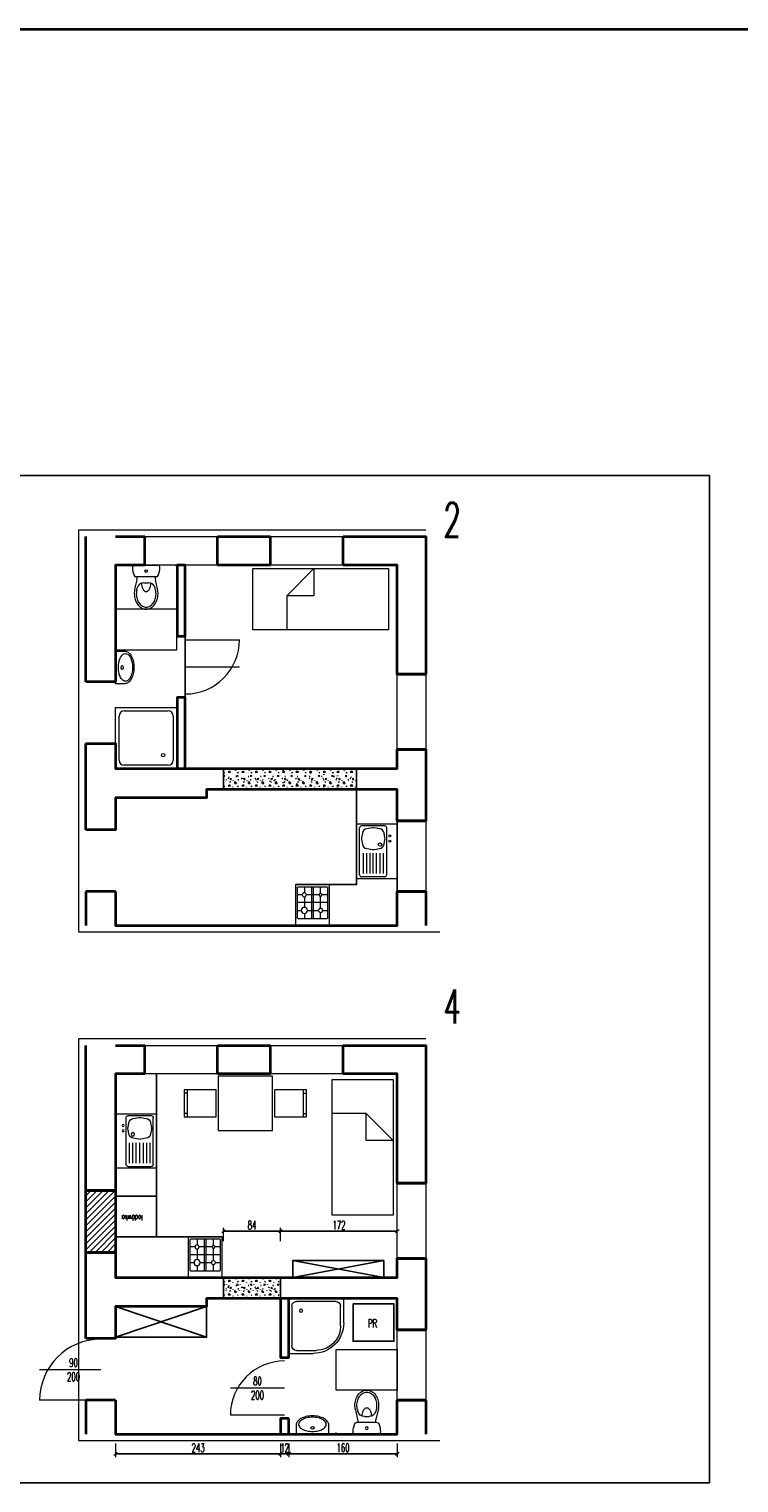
# Model space of a CAD drawing. Extents: x 33706 to 249013, y -74890 to 17912.
# Tile 15 of 175: x 61123 to 62168, y -10055 to -7912. Entities that reach past the tile are written whole.
import ezdxf
from ezdxf.lldxf.tags import DXFTag

# ---------------------------------------------------------------- set-up
doc = ezdxf.new("R2010")
doc.units = 0
doc.header["$MEASUREMENT"] = 0
for name, color, linetype, lineweight in [('_konstrukcja', 96, 'Continuous', 20), ('_stolarka', 1, 'Continuous', 13), ('_zmiany', 12, 'Continuous', 20), ('A-ARM', 1, 'Continuous', 15), ('A-MEB', 150, 'Continuous', 15), ('ściany', 1, 'Continuous', 30)]:
    doc.layers.add(name, color=color, linetype=linetype, lineweight=lineweight)
doc.layers.add('_wyposażenie', color=142, linetype='Continuous')
doc.styles.add('SIMPLEX', font='SIMPLEX.shx', dxfattribs={"width": 0.6})
tags = doc.linetypes.add('HIDDEN', pattern=[0.375, 0.25, -0.125]).pattern_tags.tags
tags[6:7] = [DXFTag(74, 4), DXFTag(75, 0), DXFTag(340, '0'), DXFTag(46, 1.0), DXFTag(50, 0.0), DXFTag(44, 0.0), DXFTag(45, 0.0)]
tags[4:5] = [DXFTag(74, 4), DXFTag(75, 0), DXFTag(340, '0'), DXFTag(46, 1.0), DXFTag(50, 0.0), DXFTag(44, 0.0), DXFTag(45, 0.0)]
doc.dimstyles.new('1-50 cm', dxfattribs={"dimscale": 0.5, "dimtxt": 25, "dimasz": 10, "dimexe": 10, "dimexo": 25, "dimgap": 5, "dimtad": 1, "dimdec": 0, "dimdsep": 46, "dimtxsty": 'SIMPLEX', "dimblk": 'OBLIQUE', "dimcen": 0, "dimadec": 1, "dimazin": 0, "dimtfac": 0.028571, "dimtdec": 1, "dimtix": 1, "dimtmove": 1, "dimatfit": 2, "dimldrblk": 'DOT', "dimfxl": 30, "dimfxlon": 1, "dimtolj": 1, "dimlwe": -1, "dimarcsym": 0})

# ---------------------------------------------------------------- blocks, each defined once
blk = doc.blocks.new('_arm_kuchenka')
at = {"layer": 'A-ARM'}
for p, q in [((0, 60), (50, 60)), ((0, 0), (0, 60)), ((2.5, 11), (2.5, 55.5)), ((2.5, 45), (11, 45)), ((3.5, 56.5), (46.5, 56.5)), ((13, 47), (13, 56.5)), ((13, 25), (13, 43)), ((15, 45), (34, 45)), ((23.5, 10), (23.5, 56.5)), ((26.5, 56.5), (26.5, 10)), ((37, 56.5), (37, 48)), ((40, 45), (47.5, 45)), ((47.5, 55.5), (47.5, 11)), ((50, 60), (50, 5)), ((47.5, 34), (2.5, 34)), ((2.5, 33.5), (47.5, 33.5)), ((10, 22), (2.5, 22)), ((32.5, 22), (16, 22)), ((37, 42), (37, 26.5)), ((47.5, 22), (41.5, 22)), ((50, 0), (0, 0)), ((46.5, 10), (3.5, 10)), ((13, 10), (13, 19)), ((37, 17.5), (37, 10)), ((50, 5), (50, 0)), ((50, 5), (50, 5))]:
    blk.add_line(p, q, dxfattribs=at)
for centre, radius in [((13, 45), 2), ((37, 45), 3), ((13, 22), 3), ((37, 22), 4.5)]:
    blk.add_circle(centre, radius, dxfattribs=at)
for centre, start, end in [((3.5, 55.5), 90, 180), ((46.5, 55.5), 0, 90), ((3.5, 11), 180, 270), ((46.5, 11), 270, 0)]:
    blk.add_arc(centre, 1, start, end, dxfattribs=at)
blk = doc.blocks.new('_arm_zlewozmywak 1-kom')
at = {"layer": 'A-ARM'}
for p, q in [((80, 60), (0, 60)), ((0, 60), (0, 0)), ((74.5, 44.5), (5.5, 44.5)), ((80, 0), (80, 60)), ((2.5, 41.5), (2.5, 7.5)), ((6.6, 34), (5.2, 25.8)), ((5.2, 23.2), (6.6, 15)), ((19.8, 41.7), (13, 40.5)), ((29.5, 40.5), (22.7, 41.7)), ((37.3, 25.8), (35.9, 34)), ((35.9, 15), (37.3, 23.2)), ((36.2, 32.6), (36.2, 32.6)), ((72.5, 39.5), (42.5, 39.5)), ((72.5, 34.5), (42.5, 34.5)), ((72.5, 29.5), (42.5, 29.5)), ((72.5, 24.5), (42.5, 24.5)), ((77.5, 41.5), (77.5, 7.5)), ((0, 0), (80, 0)), ((74.5, 4.5), (5.5, 4.5)), ((13, 8.5), (19.8, 7.3)), ((22.7, 7.3), (29.5, 8.5)), ((42.5, 19.5), (72.5, 19.5)), ((42.5, 14.5), (72.5, 14.5)), ((42.5, 9.5), (72.5, 9.5))]:
    blk.add_line(p, q, dxfattribs=at)
for centre, radius in [((17, 49), 1.5), ((25, 49), 1.5), ((30, 34.5), 2.5)]:
    blk.add_circle(centre, radius, dxfattribs=at)
for centre, radius, start, end in [((5.5, 41.5), 3, 90, 180), ((74.5, 41.5), 3, 0, 90), ((13.1, 24.5), 8, 170.5377, 189.4623), ((14.5, 32.6), 8, 100.3048, 170.5377), ((21.2, 33.9), 8, 79.6952, 100.3048), ((28, 32.6), 8, 9.4623, 79.6952), ((28.3, 31.2), 8, 9.4601, 9.4623), ((29.4, 24.5), 8, 350.5377, 9.4623), ((5.5, 7.5), 3, 180, 270), ((14.5, 16.4), 8, 189.4623, 259.6952), ((21.2, 15.1), 8, 259.6952, 280.3048), ((28, 16.4), 8, 280.3048, 350.5377), ((74.5, 7.5), 3, 270, 0)]:
    blk.add_arc(centre, radius, start, end, dxfattribs=at)
blk = doc.blocks.new('wc')
at = {"layer": 'A-ARM', "color": 0}
for p, q in [((-16.7, 35.7), (-13.5, 21.9)), ((-13.8, 36.4), (-13.2, 33.7)), ((3.4, 26), (-3.4, 26)), ((13.8, 36.4), (13.2, 33.7)), ((16.7, 35.7), (13.5, 21.9)), ((17.1, 0), (-17.1, 0)), ((-15, 17.5), (15, 17.5))]:
    blk.add_line(p, q, dxfattribs=at)
at = {"layer": 'A-ARM', "color": 0, "linetype": 'HIDDEN', "lineweight": 13, "ltscale": 50}
blk.add_lwpolyline([(45, 65), (45, 125), (-45, 125), (-45, 65)], close=True, dxfattribs=at)
at = {"layer": 'A-ARM', "color": 0}
for points in [[(17.5, 42.5, 0.072039), (16.3, 50.8, 0.083339), (12.9, 57.8, 0.106661), (7.1, 63.1, 0.132138), (0, 65, 0.132138), (-7.1, 63.1, 0.106661), (-12.9, 57.8, 0.083339), (-16.3, 50.8, 0.072039), (-17.5, 42.5, 0.05824), (-16.7, 35.7, 0.083339)], [(14.5, 42.5, 0.072039), (13.4, 50, 0.083339), (10.5, 56, 0.106661), (5.6, 60.5, 0.132138), (0, 62, 0.132138), (-5.6, 60.5, 0.106661), (-10.5, 56, 0.083339), (-13.4, 50, 0.072039), (-14.5, 42.5, 0.05824), (-13.8, 36.4, 0.05824)], [(6.8, 26.6, 0.047502), (6.3, 31.2, 0.067446), (4.8, 35.2, 0.105232), (2.3, 38.2, 0.168531), (0, 39, 0.168531), (-2.3, 38.2, 0.105232), (-4.8, 35.2, 0.067446), (-6.3, 31.2, 0.047502), (-6.8, 26.6, 0.053598)], [(13.8, 36.4, 0.05824), (14.5, 42.5, 0.05824)], [(16.7, 35.7, 0.05824), (17.5, 42.5, 0.072039)]]:
    blk.add_lwpolyline(points, format="xyb", dxfattribs=at)
at = {"layer": 'A-ARM', "color": 0, "linetype": 'HIDDEN', "lineweight": 13, "ltscale": 50}
for points in [[(-45, 0), (-45, 2.5)], [(-42.5, 0), (-45, 0)], [(45, 0), (42.5, 0)], [(45, 0), (45, 2.5)]]:
    blk.add_lwpolyline(points, dxfattribs=at)
at = {"layer": 'A-ARM', "color": 0}
blk.add_circle((0, 8.8), 1.96, dxfattribs=at)
for centre, radius, start, end in [((-33, 17.4), 20, 0.3283, 13.0047), ((-3.4, 36), 10, 193.0047, 270), ((3.4, 36), 10, 270, 346.9953), ((33, 17.4), 20, 166.9953, 179.6717), ((16.9, 2.7), 37, 159.6583, 179.4624), ((-17.1, 3), 3, 179.4624, 270), ((-15, 14.5), 3, 90, 159.6583), ((15, 14.5), 3, 20.3417, 90), ((17.1, 3), 3, 270, 0.5376), ((-16.9, 2.7), 37, 0.5376, 20.3417)]:
    blk.add_arc(centre, radius, start, end, dxfattribs=at)
blk = doc.blocks.new('_arm_umywalka')
at = {"layer": 'A-ARM', "color": 0}
for p, q in [((-20, 13.5), (-20, 0)), ((-20, 0), (20, 0)), ((20, 0), (20, 13.5))]:
    blk.add_line(p, q, dxfattribs=at)
blk.add_lwpolyline([(20, 13.5, 0.138474), (18.6, 18.4, 0.107069), (14.1, 23, 0.080452), (8, 25.9, 0.068264), (0, 27, 0.068264), (-8, 25.9, 0.080452), (-14.1, 23, 0.107069), (-18.6, 18.4, 0.138474), (-20, 13.5, 0.138474)], format="xyb", dxfattribs=at)
blk.add_lwpolyline([(-17, 14.5, 0.138474), (-16.1, 11.2, 0.107069), (-12.5, 7.4, 0.080452), (-7.1, 5, 0.068264), (0, 4, 0.068264), (7.1, 5, 0.080452), (12.5, 7.4, 0.107069), (16.1, 11.2, 0.138474), (17, 14.5, 0.138474), (16.1, 17.8, 0.107069), (12.5, 21.6, 0.080452), (7.1, 24, 0.068264), (0, 25, 0.068264), (-7.1, 24, 0.080452), (-12.5, 21.6, 0.107069), (-16.1, 17.8, 0.138474)], format="xyb", close=True, dxfattribs=at)
blk.add_circle((0, 9.5), 2, dxfattribs=at)
blk = doc.blocks.new('_arm_brodzik prost 90')
at = {"layer": 'A-ARM', "color": 0}
for p, q in [((0, 90), (90, 90)), ((0, 0), (0, 90)), ((90, 90), (90, 0)), ((5, 12.5), (5, 77.5)), ((12.5, 85), (77.5, 85)), ((85, 77.5), (85, 12.5)), ((90, 0), (0, 0)), ((77.5, 5), (12.5, 5))]:
    blk.add_line(p, q, dxfattribs=at)
blk.add_circle((20, 20), 2.5, dxfattribs=at)
for centre, start, end in [((12.5, 77.5), 90, 180), ((77.5, 77.5), 0, 90), ((12.5, 12.5), 180, 270), ((77.5, 12.5), 270, 0)]:
    blk.add_arc(centre, 7.5, start, end, dxfattribs=at)
blk = doc.blocks.new('dr100_uniwersalne')
at = {"layer": '_stolarka', "color": 0, "linetype": 'ByBlock', "ltscale": 50}
blk.add_line((50, 0), (50, 100), dxfattribs=at)
blk.add_lwpolyline([(0, 0), (0, 100)], dxfattribs=at)
blk.add_arc((0, 0), 100, 0, 90, dxfattribs=at)
blk = doc.blocks.new('_meb_łóżko 90')
at = {"layer": 'A-MEB'}
blk.add_lwpolyline([(0, 0), (90, 0), (90, 200), (0, 200)], close=True, dxfattribs=at)
for points in [[(0, 110), (40, 150)], [(0, 110), (40, 110), (40, 150)], [(40, 150), (90, 150)]]:
    blk.add_lwpolyline(points, dxfattribs=at)
blk = doc.blocks.new('_arm_brodzik owal 90')
at = {"layer": 'A-ARM', "color": 0}
for p, q in [((-45, 85), (-12.5, 85)), ((-40, 90), (0, 90)), ((-5, 77.5), (-5, 12.5)), ((0, 90), (0, 0)), ((-90, 0), (-90, 40)), ((-85, 12.5), (-85, 45)), ((0, 0), (-90, 0)), ((-12.5, 5), (-77.5, 5))]:
    blk.add_line(p, q, dxfattribs=at)
blk.add_circle((-20, 20), 2.5, dxfattribs=at)
for centre, radius, start, end in [((-40, 40), 50, 90, 180), ((-45, 45), 40, 90, 180), ((-12.5, 77.5), 7.5, 0, 90), ((-77.5, 12.5), 7.5, 180, 270), ((-12.5, 12.5), 7.5, 270, 0)]:
    blk.add_arc(centre, radius, start, end, dxfattribs=at)
blk = doc.blocks.new('Z$W@#11504')
at = {"layer": '_wyposażenie', "color": 0, "linetype": 'Continuous', "lineweight": 13}
for p, q in [((80, 80), (0, 80)), ((0, 80), (0, 0)), ((80, 0), (80, 80)), ((-3, 60), (-50, 60)), ((-50, 60), (-50, 20)), ((-45, 55), (-50, 55)), ((-45, 20), (-45, 60)), ((-3, 20), (-3, 60)), ((83, 60), (83, 20)), ((130, 60), (83, 60)), ((125, 60), (125, 20)), ((125, 55), (130, 55)), ((130, 20), (130, 60)), ((-45, 25), (-50, 25)), ((125, 25), (130, 25)), ((-50, 20), (-3, 20)), ((0, 0), (80, 0)), ((83, 20), (130, 20))]:
    blk.add_line(p, q, dxfattribs=at)
blk = doc.blocks.new('_OBLIQUE')
at = {"color": 0, "linetype": 'ByBlock', "lineweight": -2}
for p, q in [((-0.5, -0.5), (0.5, 0.5)), ((0, 0), (0, 0))]:
    blk.add_line(p, q, dxfattribs=at)
blk = doc.blocks.new('*D10053')
at = {"layer": 'A-ARM', "color": 0, "ltscale": 50}
for p, q in [((61250.1, -9996.7), (61250.1, -10016.7)), ((61493.1, -9996.7), (61493.1, -10016.7))]:
    blk.add_line(p, q, dxfattribs=at)
at = {"layer": 'A-ARM', "color": 0, "lineweight": -2, "ltscale": 50}
blk.add_line((61250.1, -10011.7), (61493.1, -10011.7), dxfattribs=at)
at = {"layer": 'DEFPOINTS', "color": 0, "lineweight": 35, "ltscale": 50}
for p in [(61250.1, -9982.9), (61493.1, -9982.9), (61493.1, -10011.7)]:
    blk.add_point(p, dxfattribs=at)
at = {"layer": 'A-ARM', "color": 0, "lineweight": -2, "ltscale": 50, "xscale": 5, "yscale": 5, "zscale": 5, "rotation": 180}
blk.add_blockref('_OBLIQUE', (61250.1, -10011.7), dxfattribs=at)
at = {"layer": 'A-ARM', "color": 0, "lineweight": -2, "ltscale": 50, "xscale": 5, "yscale": 5, "zscale": 5}
blk.add_blockref('_OBLIQUE', (61493.1, -10011.7), dxfattribs=at)
at = {"layer": 'A-ARM', "color": 0, "lineweight": 25, "ltscale": 50, "insert": (61371.6, -10002.9), "char_height": 12.5, "attachment_point": 5, "style": 'SIMPLEX'}
blk.add_mtext('\\A1;243', dxfattribs=at)
blk = doc.blocks.new('_Dot')
at = {"color": 0, "lineweight": -2}
blk.add_line((-0.5, 0), (-1, 0), dxfattribs=at)
at = {"color": 0, "const_width": 0.5}
blk.add_lwpolyline([(-0.25, 0, 1), (0.25, 0, 1)], format="xyb", close=True, dxfattribs=at)
blk = doc.blocks.new('*D10054')
at = {"layer": 'A-ARM', "color": 0, "ltscale": 50}
for p, q in [((61493.1, -9996.7), (61493.1, -10016.7)), ((61505.1, -9996.7), (61505.1, -10016.7))]:
    blk.add_line(p, q, dxfattribs=at)
at = {"layer": 'A-ARM', "color": 0, "lineweight": -2, "ltscale": 50}
for p, q in [((61493.1, -10011.7), (61488.1, -10011.7)), ((61493.1, -10011.7), (61505.1, -10011.7)), ((61505.1, -10011.7), (61510.1, -10011.7))]:
    blk.add_line(p, q, dxfattribs=at)
at = {"layer": 'DEFPOINTS', "color": 0, "lineweight": 35, "ltscale": 50}
for p in [(61493.1, -9982.9), (61505.1, -9982.9), (61505.1, -10011.7)]:
    blk.add_point(p, dxfattribs=at)
at = {"layer": 'A-ARM', "color": 0, "lineweight": -2, "ltscale": 50, "xscale": 5, "yscale": 5, "zscale": 5}
blk.add_blockref('_OBLIQUE', (61493.1, -10011.7), dxfattribs=at)
at = {"layer": 'A-ARM', "color": 0, "lineweight": -2, "ltscale": 50, "xscale": 5, "yscale": 5, "zscale": 5, "rotation": 180}
blk.add_blockref('_OBLIQUE', (61505.1, -10011.7), dxfattribs=at)
at = {"layer": 'A-ARM', "color": 0, "lineweight": 25, "ltscale": 50, "insert": (61499.1, -10002.9), "char_height": 12.5, "attachment_point": 5, "style": 'SIMPLEX'}
blk.add_mtext('\\A1;12', dxfattribs=at)
blk = doc.blocks.new('*D10055')
at = {"layer": 'A-ARM', "color": 0, "ltscale": 50}
for p, q in [((61505.1, -9996.7), (61505.1, -10016.7)), ((61665.1, -9996.7), (61665.1, -10016.7))]:
    blk.add_line(p, q, dxfattribs=at)
at = {"layer": 'A-ARM', "color": 0, "lineweight": -2, "ltscale": 50}
blk.add_line((61505.1, -10011.7), (61665.1, -10011.7), dxfattribs=at)
at = {"layer": 'DEFPOINTS', "color": 0, "lineweight": 35, "ltscale": 50}
for p in [(61505.1, -9982.9), (61665.1, -9982.9), (61665.1, -10011.7)]:
    blk.add_point(p, dxfattribs=at)
at = {"layer": 'A-ARM', "color": 0, "lineweight": -2, "ltscale": 50, "xscale": 5, "yscale": 5, "zscale": 5, "rotation": 180}
blk.add_blockref('_OBLIQUE', (61505.1, -10011.7), dxfattribs=at)
at = {"layer": 'A-ARM', "color": 0, "lineweight": -2, "ltscale": 50, "xscale": 5, "yscale": 5, "zscale": 5}
blk.add_blockref('_OBLIQUE', (61665.1, -10011.7), dxfattribs=at)
at = {"layer": 'A-ARM', "color": 0, "lineweight": 25, "ltscale": 50, "insert": (61585.1, -10002.9), "char_height": 12.5, "attachment_point": 5, "style": 'SIMPLEX'}
blk.add_mtext('\\A1;160', dxfattribs=at)
blk = doc.blocks.new('*D10056')
at = {"layer": 'A-ARM', "color": 0, "ltscale": 50}
for p, q in [((61409.1, -9698.5), (61409.1, -9678.5)), ((61493.1, -9698.5), (61493.1, -9678.5))]:
    blk.add_line(p, q, dxfattribs=at)
at = {"layer": 'A-ARM', "color": 0, "lineweight": -2, "ltscale": 50}
blk.add_line((61409.1, -9683.5), (61493.1, -9683.5), dxfattribs=at)
at = {"layer": 'DEFPOINTS', "color": 0, "lineweight": 35, "ltscale": 50}
for p in [(61493.1, -9683.5), (61409.1, -9751.9), (61493.1, -9751.9)]:
    blk.add_point(p, dxfattribs=at)
at = {"layer": 'A-ARM', "color": 0, "lineweight": -2, "ltscale": 50, "xscale": 5, "yscale": 5, "zscale": 5, "rotation": 180}
blk.add_blockref('_OBLIQUE', (61409.1, -9683.5), dxfattribs=at)
at = {"layer": 'A-ARM', "color": 0, "lineweight": -2, "ltscale": 50, "xscale": 5, "yscale": 5, "zscale": 5}
blk.add_blockref('_OBLIQUE', (61493.1, -9683.5), dxfattribs=at)
at = {"layer": 'A-ARM', "color": 0, "lineweight": 25, "ltscale": 50, "insert": (61451.1, -9674.8), "char_height": 12.5, "attachment_point": 5, "style": 'SIMPLEX'}
blk.add_mtext('\\A1;84', dxfattribs=at)
blk = doc.blocks.new('*D10057')
at = {"layer": 'A-ARM', "color": 0, "ltscale": 50}
for p, q in [((61493.1, -9698.5), (61493.1, -9678.5)), ((61665.1, -9698.5), (61665.1, -9678.5))]:
    blk.add_line(p, q, dxfattribs=at)
at = {"layer": 'A-ARM', "color": 0, "lineweight": -2, "ltscale": 50}
blk.add_line((61493.1, -9683.5), (61665.1, -9683.5), dxfattribs=at)
at = {"layer": 'DEFPOINTS', "color": 0, "lineweight": 35, "ltscale": 50}
for p in [(61665.1, -9683.5), (61493.1, -9751.9), (61665.1, -9751.9)]:
    blk.add_point(p, dxfattribs=at)
at = {"layer": 'A-ARM', "color": 0, "lineweight": -2, "ltscale": 50, "xscale": 5, "yscale": 5, "zscale": 5, "rotation": 180}
blk.add_blockref('_OBLIQUE', (61493.1, -9683.5), dxfattribs=at)
at = {"layer": 'A-ARM', "color": 0, "lineweight": -2, "ltscale": 50, "xscale": 5, "yscale": 5, "zscale": 5}
blk.add_blockref('_OBLIQUE', (61665.1, -9683.5), dxfattribs=at)
at = {"layer": 'A-ARM', "color": 0, "lineweight": 25, "ltscale": 50, "insert": (61579.1, -9674.8), "char_height": 12.5, "attachment_point": 5, "style": 'SIMPLEX'}
blk.add_mtext('\\A1;172', dxfattribs=at)

msp = doc.modelspace()

# ---------------------------------------------------------------- hatches: boundary and pattern name
at = {"layer": 'A-ARM', "lineweight": 25, "ltscale": 50}
h = msp.add_hatch(dxfattribs=at)
h.set_pattern_fill('CONCRE', color=256, scale=20, style=0)
h.set_pattern_definition([(0, (38905.78, -23643.653), (20, 20), [2.5, -17.5]), (90, (38905.78, -23643.653), (-20, 20), [2.5, -17.5]), (135, (38908.28, -23643.653), (-20, 0), [3.535534, -24.748738]), (0, (38908.28, -23632.403), (20, 20), [2.5, -17.5]), (45, (38909.53, -23633.653), (0, 20), [1.767766, -26.516504]), (135, (38909.53, -23633.653), (-20, 0), [1.767766, -26.516504]), (0, (38915.78, -23627.403), (20, 20), [3.535534, -16.464466]), (45, (38915.78, -23627.403), (0, 20), [2.5, -25.784272]), (135, (38919.315, -23627.403), (-20, 0), [2.5, -25.784272]), (90, (38919.53, -23638.653), (-20, 20), [2.5, -17.5]), (45, (38919.53, -23638.653), (0, 20), [1.767766, -26.516504]), (135, (38920.78, -23637.403), (-20, 0), [1.767766, -26.516504]), (0, (38908.28, -23638.653), (20, 20), [1.25, -16.75]), (0, (38923.28, -23633.653), (20, 20), [1.25, -16.75]), (90, (38917.03, -23631.153), (-20, 20), [1.25, -16.75]), (135, (38919.53, -23642.403), (-20, 0), [1.767766, -26.516504]), (135, (38910.78, -23628.653), (-20, 0), [1.767766, -26.516504]), (45, (38915.155, -23637.09), (0, 20), [1.767766, -26.516504]), (90, (38912.655, -23641.153), (-20, 20), [0.3125, -19.6875]), (90, (38913.592, -23632.715), (-20, 20), [0.3125, -19.6875]), (90, (38922.967, -23629.278), (-20, 20), [0.3125, -19.6875]), (90, (38923.28, -23639.903), (-20, 20), [0.3125, -19.6875])])
h.paths.add_polyline_path([(61409.1, -9032.9), (61409.1, -9001.9), (61605.1, -9001.9), (61605.1, -9032.9)])
h = msp.add_hatch(dxfattribs=at)
h.set_pattern_fill('ANSI31', color=256, scale=50, style=0)
h.set_pattern_definition([(45, (37860.2796, -23643.6527), (-4.4194174, 4.4194174), [])])
h.paths.add_polyline_path([(61206.1, -9623.9), (61206.1, -9714.9), (61250.1, -9714.9), (61250.1, -9623.9)])
h = msp.add_hatch(dxfattribs=at)
h.set_pattern_fill('CONCRE', color=256, scale=20, style=0)
h.set_pattern_definition([(0, (38905.78, -24393.653), (20, 20), [2.5, -17.5]), (90, (38905.78, -24393.653), (-20, 20), [2.5, -17.5]), (135, (38908.28, -24393.653), (-20, 0), [3.535534, -24.748738]), (0, (38908.28, -24382.403), (20, 20), [2.5, -17.5]), (45, (38909.53, -24383.653), (0, 20), [1.767766, -26.516504]), (135, (38909.53, -24383.653), (-20, 0), [1.767766, -26.516504]), (0, (38915.78, -24377.403), (20, 20), [3.535534, -16.464466]), (45, (38915.78, -24377.403), (0, 20), [2.5, -25.784272]), (135, (38919.315, -24377.403), (-20, 0), [2.5, -25.784272]), (90, (38919.53, -24388.653), (-20, 20), [2.5, -17.5]), (45, (38919.53, -24388.653), (0, 20), [1.767766, -26.516504]), (135, (38920.78, -24387.403), (-20, 0), [1.767766, -26.516504]), (0, (38908.28, -24388.653), (20, 20), [1.25, -16.75]), (0, (38923.28, -24383.653), (20, 20), [1.25, -16.75]), (90, (38917.03, -24381.153), (-20, 20), [1.25, -16.75]), (135, (38919.53, -24392.403), (-20, 0), [1.767766, -26.516504]), (135, (38910.78, -24378.653), (-20, 0), [1.767766, -26.516504]), (45, (38915.155, -24387.09), (0, 20), [1.767766, -26.516504]), (90, (38912.655, -24391.153), (-20, 20), [0.3125, -19.6875]), (90, (38913.592, -24382.715), (-20, 20), [0.3125, -19.6875]), (90, (38922.967, -24379.278), (-20, 20), [0.3125, -19.6875]), (90, (38923.28, -24389.903), (-20, 20), [0.3125, -19.6875])])
h.paths.add_polyline_path([(61409.1, -9782.9), (61409.1, -9751.9), (61493.1, -9751.9), (61493.1, -9782.9)])

# ---------------------------------------------------------------- linework, layer by layer
at = {"layer": '_konstrukcja', "color": 2, "lineweight": 35, "ltscale": 50}
msp.add_line((55807.7, -7912), (64324.8, -7912), dxfattribs=at)
at = {"layer": '_konstrukcja', "linetype": 'HIDDEN', "lineweight": 18, "ltscale": 100}
for points in [[(61727.8, -9242.9), (61196.1, -9242.9), (61196.1, -8649.9), (61707.1, -8649.9)], [(61727.8, -9992.9), (61196.1, -9992.9), (61196.1, -9399.9), (61707.1, -9399.9)]]:
    msp.add_lwpolyline(points, dxfattribs=at)
at = {"layer": '_konstrukcja', "lineweight": 35, "ltscale": 50}
for points in [[(61206.1, -8873.9), (61206.1, -8659.9)], [(61250.1, -8659.9), (61293.1, -8659.9)], [(61293.1, -8701.9), (61293.1, -8659.9)], [(61400.1, -8701.9), (61400.1, -8659.9)], [(61400.1, -8659.9), (61478.1, -8659.9)], [(61478.1, -8701.9), (61478.1, -8659.9)], [(61585.1, -8701.9), (61585.1, -8659.9)], [(61585.1, -8659.9), (61665.1, -8659.9), (61707.1, -8659.9), (61707.1, -8862.9)], [(61293.1, -8701.9), (61250.1, -8701.9), (61250.1, -8873.9), (61206.1, -8873.9)], [(61478.1, -8701.9), (61400.1, -8701.9)], [(61665.1, -8862.9), (61707.1, -8862.9), (61665.1, -8862.9), (61665.1, -8701.9), (61585.1, -8701.9)], [(61206.1, -9091.9), (61206.1, -8964.9)], [(61206.1, -8964.9), (61250.1, -8964.9), (61250.1, -9001.9), (61665.1, -9001.9), (61665.1, -8973.9), (61707.1, -8973.9), (61665.1, -8973.9)], [(61707.1, -8973.9), (61707.1, -9078.9)], [(61665.1, -9078.9), (61707.1, -9078.9), (61665.1, -9078.9), (61665.1, -9032.9), (61384.1, -9032.9), (61384.1, -9044.9), (61250.1, -9044.9), (61250.1, -9091.9), (61206.1, -9091.9)], [(61250.1, -9182.9), (61206.1, -9182.9)], [(61206.1, -9182.9), (61206.1, -9232.9)], [(61250.1, -9182.9), (61250.1, -9232.9), (61665.1, -9232.9), (61665.1, -9182.9), (61707.1, -9182.9), (61665.1, -9182.9)], [(61707.1, -9182.9), (61707.1, -9232.9)], [(61206.1, -9623.9), (61206.1, -9409.9)], [(61250.1, -9409.9), (61293.1, -9409.9)], [(61293.1, -9451.9), (61293.1, -9409.9)], [(61400.1, -9451.9), (61400.1, -9409.9)], [(61400.1, -9409.9), (61478.1, -9409.9)], [(61478.1, -9451.9), (61478.1, -9409.9)], [(61585.1, -9451.9), (61585.1, -9409.9)], [(61585.1, -9409.9), (61665.1, -9409.9), (61707.1, -9409.9), (61707.1, -9612.9)], [(61293.1, -9451.9), (61250.1, -9451.9), (61250.1, -9623.9), (61206.1, -9623.9)], [(61478.1, -9451.9), (61400.1, -9451.9)], [(61665.1, -9612.9), (61707.1, -9612.9), (61665.1, -9612.9), (61665.1, -9451.9), (61585.1, -9451.9)], [(61206.1, -9841.9), (61206.1, -9714.9)], [(61206.1, -9714.9), (61250.1, -9714.9), (61250.1, -9751.9), (61665.1, -9751.9), (61665.1, -9723.9), (61707.1, -9723.9), (61665.1, -9723.9)], [(61707.1, -9723.9), (61707.1, -9828.9)], [(61665.1, -9828.9), (61707.1, -9828.9), (61665.1, -9828.9), (61665.1, -9782.9), (61384.1, -9782.9), (61384.1, -9794.9), (61250.1, -9794.9), (61250.1, -9841.9), (61206.1, -9841.9)], [(61250.1, -9932.9), (61206.1, -9932.9)], [(61206.1, -9932.9), (61206.1, -9982.9)], [(61250.1, -9932.9), (61250.1, -9982.9), (61665.1, -9982.9), (61665.1, -9932.9), (61707.1, -9932.9), (61665.1, -9932.9)], [(61707.1, -9932.9), (61707.1, -9982.9)]]:
    msp.add_lwpolyline(points, dxfattribs=at)
at = {"layer": '_konstrukcja', "lineweight": 18, "ltscale": 50}
for points in [[(61293.1, -8659.9), (61400.1, -8659.9), (61400.1, -8701.9), (61293.1, -8701.9)], [(61478.1, -8659.9), (61585.1, -8659.9), (61585.1, -8701.9), (61478.1, -8701.9)], [(61665.1, -8862.9), (61707.1, -8862.9), (61707.1, -8973.9), (61665.1, -8973.9)], [(61665.1, -9078.9), (61707.1, -9078.9), (61707.1, -9182.9), (61665.1, -9182.9)], [(61293.1, -9409.9), (61400.1, -9409.9), (61400.1, -9451.9), (61293.1, -9451.9)], [(61478.1, -9409.9), (61585.1, -9409.9), (61585.1, -9451.9), (61478.1, -9451.9)], [(61665.1, -9612.9), (61707.1, -9612.9), (61707.1, -9723.9), (61665.1, -9723.9)], [(61665.1, -9828.9), (61707.1, -9828.9), (61707.1, -9932.9), (61665.1, -9932.9)]]:
    msp.add_lwpolyline(points, close=True, dxfattribs=at)
at = {"layer": 'A-ARM', "lineweight": 25, "ltscale": 50}
msp.add_line((61352.6, -8701.9), (61352.6, -9001.9), dxfattribs=at)
for points in [[(62124.9, -10054.7), (62124.9, -8569.7), (60024.9, -8569.7), (60024.9, -10054.7)], [(61409.1, -9032.9), (61605.1, -9032.9), (61605.1, -9001.9), (61409.1, -9001.9)], [(61310.1, -9631.9), (61250.1, -9631.9), (61250.1, -9691.9), (61310.1, -9691.9)], [(61409.1, -9782.9), (61493.1, -9782.9), (61493.1, -9751.9), (61409.1, -9751.9)], [(61600, -9790.9), (61600, -9845.9), (61660, -9845.9), (61660, -9790.9)]]:
    msp.add_lwpolyline(points, close=True, dxfattribs=at)
at = {"layer": 'A-ARM', "lineweight": 35, "ltscale": 50}
for points in [[(61340.6, -8806.9), (61352.6, -8806.9), (61352.6, -8701.9), (61340.6, -8701.9)], [(61340.6, -9001.9), (61352.6, -9001.9), (61352.6, -8896.9), (61340.6, -8896.9)], [(61206.1, -9623.9), (61250.1, -9623.9), (61250.1, -9714.9), (61206.1, -9714.9)], [(61505.1, -9782.9), (61493.1, -9782.9), (61493.1, -9869.9), (61505.1, -9869.9)], [(61505.1, -9959.9), (61493.1, -9959.9), (61493.1, -9982.9), (61505.1, -9982.9)]]:
    msp.add_lwpolyline(points, close=True, dxfattribs=at)
at = {"layer": 'A-ARM', "lineweight": 25, "ltscale": 50}
for points in [[(61665.1, -9032.9), (61665.1, -9232.9), (61515.1, -9232.9)], [(61605.1, -9032.9), (61605.1, -9172.9), (61515.1, -9172.9)], [(61310.1, -9451.9), (61310.1, -9691.9), (61407.1, -9691.9)], [(61645.1, -9726.9), (61645.1, -9751.9), (61511.1, -9751.9), (61511.1, -9726.9), (61645.1, -9726.9), (61511.1, -9751.9), (61511.1, -9726.9), (61645.1, -9751.9)], [(61384.1, -9794.9), (61384.1, -9839.9), (61250.1, -9839.9), (61250.1, -9794.9), (61384.1, -9794.9), (61250.1, -9839.9), (61250.1, -9794.9), (61384.1, -9839.9)]]:
    msp.add_lwpolyline(points, dxfattribs=at)

# ---------------------------------------------------------------- block references
at = {"lineweight": 35, "ltscale": 100, "xscale": -1}
for p in [(61565.1, -9232.9), (61407.1, -9751.9)]:
    msp.add_blockref('_arm_kuchenka', p, dxfattribs=at)
at = {"layer": '_zmiany', "lineweight": 53, "rotation": 179.9999999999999}
msp.add_blockref('Z$W@#11504', (61481.2, -9455.2), dxfattribs=at)
at = {"layer": 'A-ARM'}
for name, p, rotation in [('wc', (61295.1, -8701.9), 180), ('_arm_brodzik prost 90', (61340.1, -9001.9), 90.00000000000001), ('_arm_zlewozmywak 1-kom', (61605.1, -9083.9), 270)]:
    msp.add_blockref(name, p, dxfattribs=dict(at, rotation=rotation))
for name, p, xscale, rotation in [('_arm_umywalka', (61250.1, -8852.8), -1.2, 269.9999999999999), ('_arm_zlewozmywak 1-kom', (61310.1, -9510.9), -1, 89.99999999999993)]:
    msp.add_blockref(name, p, dxfattribs=dict(at, xscale=xscale, rotation=rotation))
at = {"layer": 'A-ARM', "lineweight": 25, "ltscale": 50, "xscale": -0.9, "yscale": 0.9, "zscale": 0.9, "rotation": 270}
msp.add_blockref('_arm_brodzik owal 90', (61505.1, -9782.9), dxfattribs=at)
at = {"layer": 'A-ARM'}
for name, p, xscale in [('wc', (61620.1, -9982.9), -1), ('_arm_umywalka', (61540.1, -9982.9), 1.2)]:
    msp.add_blockref(name, p, dxfattribs=dict(at, xscale=xscale))
at = {"layer": 'A-MEB', "xscale": -1}
for p, rotation in [((61652.3, -8707.2), 89.99999999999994), ((61659, -9660), 359.9999999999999)]:
    msp.add_blockref('_meb_łóżko 90', p, dxfattribs=dict(at, rotation=rotation))
at = {"layer": 'ściany', "color": 12, "lineweight": 35}
for p, xscale, yscale, zscale, rotation in [((61352.6, -8811.9), 0.8, 0.8, 0.8, 270.0000000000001), ((61228.1, -9932.9), 0.9, 0.9, 0.9, 90.00000000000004), ((61499.1, -9954.9), 0.7999999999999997, 0.7999999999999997, 0.7999999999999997, 90.00000000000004)]:
    msp.add_blockref('dr100_uniwersalne', p, dxfattribs=dict(at, xscale=xscale, yscale=yscale, zscale=zscale, rotation=rotation))

# ---------------------------------------------------------------- texts
at = {"layer": 'A-ARM', "lineweight": 25, "ltscale": 50, "style": 'SIMPLEX', "width": 0.6}
for s, p in [('2', (61733.1, -8660.4)), ('4', (61733.1, -9377.5))]:
    msp.add_text(s, height=50, dxfattribs=at).set_placement(p)
msp.add_text('lodówka', height=8, rotation=180, dxfattribs=at).set_placement((61290, -9660.1))
at = {"layer": 'A-ARM', "lineweight": 25, "ltscale": 50, "char_height": 12.5, "attachment_point": 5, "style": 'SIMPLEX'}
for s, insert in [('{\\A1;PR}', (61628.4, -9819.5)), ('{\\A1;90\\P200}', (61188.1, -9887.9)), ('{\\A1;80\\P200}', (61459.1, -9914.9))]:
    msp.add_mtext(s, dxfattribs=dict(at, insert=insert))

# ---------------------------------------------------------------- dimensions: what is measured, and where the dimension line sits
at = {"layer": 'A-ARM', "lineweight": 25, "ltscale": 50}
for base, p1, p2, picture, middle in [((61493.1, -9683.5), (61409.1, -9751.9), (61493.1, -9751.9), '*D10056', (61451.1, -9674.8)), ((61665.1, -9683.5), (61493.1, -9751.9), (61665.1, -9751.9), '*D10057', (61579.1, -9674.8)), ((61493.1, -10011.7), (61250.1, -9982.9), (61493.1, -9982.9), '*D10053', (61371.6, -10002.9)), ((61505.1, -10011.7), (61493.1, -9982.9), (61505.1, -9982.9), '*D10054', (61499.1, -10002.9)), ((61665.1, -10011.7), (61505.1, -9982.9), (61665.1, -9982.9), '*D10055', (61585.1, -10002.9))]:
    dim = msp.add_linear_dim(base=base, p1=p1, p2=p2, dimstyle='1-50 cm', dxfattribs=at)
    dim.commit()
    dim.dimension.update_dxf_attribs({"geometry": picture, "text_midpoint": middle})

doc.saveas('drawing.dxf')
